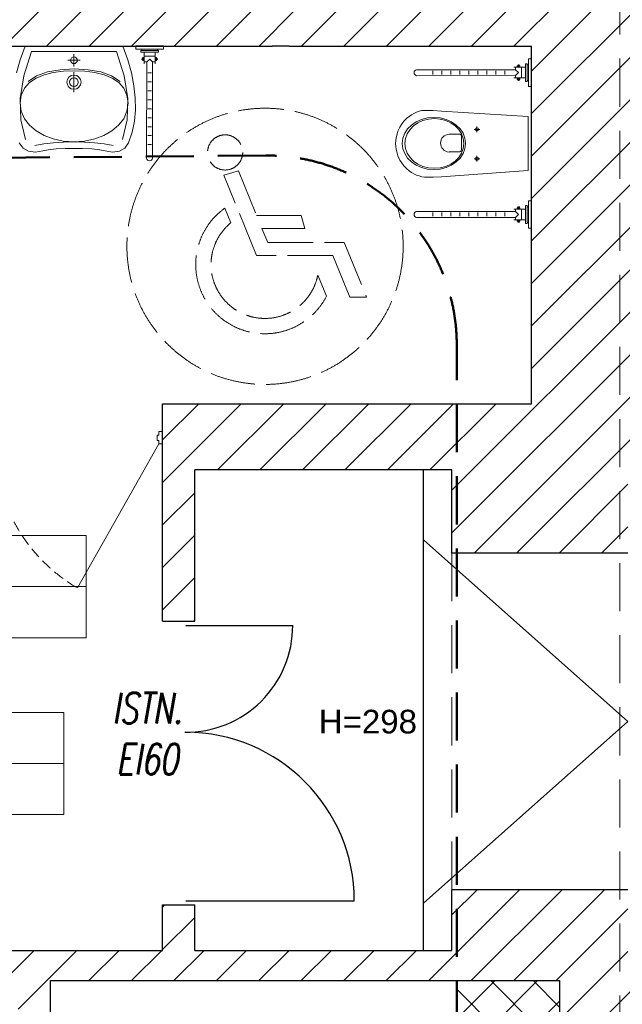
# Model space of a CAD drawing. Header units: millimetres. Extents: x 26866 to 1024070, y -428191 to 408885.
# Tile 70 of 248: x 187095 to 190280, y 360556 to 365761. Entities that reach past the tile are written whole.
import ezdxf

# ---------------------------------------------------------------- set-up
doc = ezdxf.new("R2010")
doc.units = ezdxf.units.MM
doc.header["$LTSCALE"] = 2
for name, pattern in [('ACAD_ISO02W100', [15, 12, -3]), ('DASHED', [19.05, 12.7, -6.35]), ('HIDDEN', [9.525, 6.35, -3.175]), ('HIDDENX2', [19.05, 12.7, -6.35])]:
    doc.linetypes.add(name, pattern=pattern)
for name, color, linetype, lineweight in [('0_OPIS', 7, 'Continuous', 13), ('3DPLAN_A_DRZWI', 173, 'Continuous', 5), ('3DPLAN_A_TABELKA POMIESZCZEŃ', 7, 'Continuous', 0), ('3DPLAN_A_WYSOKOŚCI OPIS', 101, 'Continuous', 5), ('3DPLAN_A_WYSOKOŚCI ZMIANA', 144, 'HIDDENX2', 5), ('A_KRESKOWANIE', 9, 'Continuous', 0), ('A_TXT', 7, 'Continuous', 0), ('Opisy', 7, 'Continuous', 13), ('PRZERYW', 2, 'ACAD_ISO02W100', 9), ('sanitariaty', 2, 'Continuous', 25)]:
    doc.layers.add(name, color=color, linetype=linetype, lineweight=lineweight)
for name, color, linetype in [('3DPLAN_A_KRESKOWANIE 1', 253, 'Continuous'), ('3DPLAN_A_OPIS', 8, 'Continuous'), ('3DPLAN_A_POMIESZCZENIE NUMER', 100, 'Continuous'), ('3DPLAN_K_NOŚNA', 7, 'Continuous'), ('A_POMIESZCZENIE OPIS', 100, 'Continuous'), ('A_SCHODY', 6, 'Continuous')]:
    doc.layers.add(name, color=color, linetype=linetype)
doc.styles.add('ARIAL', font='arial.ttf')
doc.styles.add('J-ROMANS', font='ROMANS.SHX', dxfattribs={"width": 0.7, "oblique": 10})

# ---------------------------------------------------------------- blocks, each defined once
blk = doc.blocks.new('D 100')
at = {"layer": '3DPLAN_A_DRZWI', "lineweight": 20}
blk.add_line((2.09, 3.66), (50, 88.25), dxfattribs=at)
at = {"layer": '3DPLAN_A_DRZWI'}
for points in [[(0, 3.66), (2.09, 3.66), (2.09, 1.57), (3.14, 1.57), (3.14, -1.57), (2.09, -1.57), (2.09, -3.66), (0, -3.66), (0, 3.66)], [(100, 3.66), (97.91, 3.66), (97.91, 1.57), (96.86, 1.57), (96.86, -1.57), (97.91, -1.57), (97.91, -3.66), (100, -3.66), (100, 3.66)]]:
    blk.add_lwpolyline(points, dxfattribs=at)
at = {"layer": '3DPLAN_A_DRZWI', "linetype": 'HIDDEN', "ltscale": 0.5}
blk.add_arc((-0.5, 2.56), 99.46, 0.63255, 59.48552, dxfattribs=at)
blk = doc.blocks.new('tabelka dla tp')
at = {"layer": '3DPLAN_A_TABELKA POMIESZCZEŃ'}
for p, q in [((49.7, 54), (49.7, 0)), ((0, 27), (243.13, 27))]:
    blk.add_line(p, q, dxfattribs=at)
blk.add_lwpolyline([(0, 54), (243.13, 54), (243.13, 0), (0, 0)], close=True, dxfattribs=at)
at = {"layer": '3DPLAN_A_POMIESZCZENIE NUMER', "color": 7, "style": 'ARIAL'}
blk.add_attdef('NUMER', (2.23, 35.39), '', height=12, dxfattribs=at)
at = {"layer": 'A_POMIESZCZENIE OPIS', "insert": (112.2, 19.75), "char_height": 12, "width": 36.4122, "attachment_point": 1, "style": 'ARIAL'}
blk.add_mtext('{\\C7;m²}', dxfattribs=at)
at = {"layer": 'A_POMIESZCZENIE OPIS', "color": 7, "style": 'ARIAL'}
for tag, p in [('NAZWA', (51.73, 35.39)), ('POWIERZCHNIA', (51.06, 7.24))]:
    blk.add_attdef(tag, p, '', height=12, dxfattribs=at)
blk = doc.blocks.new('parterr')
at = {"layer": '3DPLAN_A_KRESKOWANIE 1'}
h = blk.add_hatch(dxfattribs=at)
h.set_pattern_fill('ANSI31', color=256, scale=5, style=0)
h.set_pattern_definition([(45, (28281.13, -31178.053), (-11.22532, 11.22532), [])])
h.paths.add_polyline_path([(27531.99, -28228.89), (27531.99, -28218.89), (27420.99, -28218.89), (27420.99, -28006.89), (27456.99, -28006.89), (27456.99, -27805.89), (26774.49, -27805.89), (26774.49, -27888.89), (26825.99, -27888.89), (26825.99, -27851.89), (27410.99, -27851.89), (27410.99, -28133.89), (27387.99, -28133.89), (27387.99, -28139.89), (27410.99, -28139.89), (27410.99, -28286.89), (27426.99, -28286.89), (27426.99, -28228.89)])
h.paths.add_polyline_path([(27626.99, -27863.89), (27769.99, -27863.89), (27769.99, -27805.89), (27626.99, -27805.89)])
h.paths.add_polyline_path([(27631.99, -28218.89), (27631.99, -28228.89), (27648.99, -28228.89), (27648.99, -28462.89), (27694.99, -28462.89), (27694.99, -28426.89), (27667.99, -28426.89), (27667.99, -28237.89), (27979.99, -28237.89), (27979.99, -28426.89), (27784.99, -28426.89), (27784.99, -28541.89), (27801.99, -28541.89), (27801.99, -28461.89), (27937.99, -28461.89), (27937.99, -28505.89), (28030.99, -28505.89), (28030.99, -28463.89), (28076.99, -28463.89), (28076.99, -28434.89), (28070.99, -28434.89), (28070.99, -28421.89), (28057.99, -28421.89), (28057.99, -27857.89), (28067.99, -27857.89), (28067.99, -27794.89), (28073.99, -27794.89), (28073.99, -27747.89), (28027.49, -27747.89), (28027.49, -27805.89), (27939.99, -27805.89), (27939.99, -27933.89), (27975.99, -27933.89), (27975.99, -28218.89)])
h.paths.add_polyline_path([(26774.49, -28063.89), (26774.49, -28175.39), (26826.99, -28175.39), (26826.99, -28139.89), (27297.99, -28139.89), (27297.99, -28133.89), (26825.99, -28133.89), (26825.99, -28063.89)])
h.paths.add_polyline_path([(27410.99, -28376.89), (27410.99, -28408.89), (27393.99, -28408.89), (27393.99, -28418.89), (26826.99, -28418.89), (26826.99, -28350.39), (26774.49, -28350.39), (26774.49, -28429.89), (26562.49, -28429.89), (26562.49, -28493.89), (26595.99, -28493.89), (26595.99, -28452.89), (26776.99, -28452.89), (26776.99, -28490.89), (26826.99, -28490.89), (26826.99, -28455.89), (27384.07, -28455.81), (27401.99, -28455.81), (27401.99, -28523.89), (27426.99, -28523.89), (27426.99, -28487.14), (27424.99, -28487.22), (27425.07, -28485.14), (27426.99, -28485.06), (27426.99, -28479.56), (27425.4, -28479.56), (27425.96, -28479.93), (27424.99, -28479.56), (27424.99, -28411.76), (27426.99, -28411.76), (27426.99, -28411.3), (27424.99, -28411.38), (27425.07, -28409.3), (27426.99, -28409.22), (27426.99, -28376.89)])
h.paths.add_polyline_path([(27341.99, -28709.89), (26826.99, -28709.89), (26826.99, -28670.89), (26776.99, -28670.89), (26776.99, -28709.89), (26595.99, -28709.89), (26595.99, -28673.89), (26562.49, -28673.89), (26562.49, -28763.89), (26781.49, -28763.89), (26781.49, -28800.89), (26837.99, -28800.89), (26837.99, -28746.89), (27391.99, -28746.89), (27391.99, -28790.89), (27411.49, -28790.89), (27399.25, -28679.89), (27341.99, -28679.89)])
h.paths.add_polyline_path([(26781.49, -29070.89), (26781.49, -29384.89), (27480.84, -29384.89), (27480.84, -29301.89), (27411.84, -29301.89), (27411.84, -28913.89), (27510.99, -28913.89), (27510.99, -28896.89), (27411.99, -28896.89), (27411.99, -28889.89), (27391.99, -28889.89), (27391.99, -29317.89), (26837.99, -29317.89), (26837.99, -29070.89)])
h.paths.add_polyline_path([(27653.84, -29384.89), (27783.84, -29384.89), (27783.84, -29301.89), (27725.84, -29301.89), (27725.84, -28870.89), (27709.99, -28870.89), (27709.99, -28896.89), (27609.99, -28896.89), (27609.99, -28913.89), (27709.84, -28913.89), (27709.84, -29301.89), (27653.84, -29301.89)])
h.paths.add_polyline_path([(28104.99, -29384.89), (28104.99, -29319.89), (28049.99, -29319.89), (28049.99, -29041.89), (28096.99, -29041.89), (28096.99, -28933.89), (28049.99, -28933.89), (28049.99, -28849.89), (28076.99, -28849.89), (28076.99, -28716.89), (28030.99, -28716.89), (28030.99, -28683.89), (27937.99, -28683.89), (27937.99, -28715.89), (27801.99, -28715.89), (27801.99, -28691.89), (27784.99, -28691.89), (27784.99, -28715.89), (27685.99, -28715.89), (27685.99, -28746.89), (27709.99, -28746.89), (27709.99, -28772.89), (27725.84, -28772.89), (27725.84, -28731.89), (27994.84, -28731.89), (27994.84, -28790.89), (27952.84, -28790.89), (27952.84, -28922.89), (27994.84, -28922.89), (27994.84, -29301.89), (27956.84, -29301.89), (27956.84, -29384.89)])
h.paths.add_polyline_path([(28444.97, -27794.89), (28444.97, -27747.89), (28199.99, -27747.89), (28199.99, -27794.89)])
h.paths.add_polyline_path([(28921.99, -28467.89), (29077.99, -28467.89), (29077.99, -28435.89), (28960.99, -28435.89), (28960.99, -27867.89), (29010.99, -27867.89), (29010.99, -27805.89), (28878.99, -27805.89), (28878.99, -27866.89), (28932.99, -27866.89), (28932.99, -28435.89), (28921.99, -28435.89)])
h.paths.add_polyline_path([(29185.99, -27867.89), (29308.99, -27867.89), (29308.99, -27805.89), (29185.99, -27805.89)])
h.paths.add_polyline_path([(29483.99, -27867.89), (29607.99, -27867.89), (29607.99, -27805.89), (29483.99, -27805.89)])
h.paths.add_polyline_path([(29782.99, -27867.89), (29903.99, -27867.89), (29903.99, -27805.89), (29782.99, -27805.89)])
h.paths.add_polyline_path([(30078.99, -27867.89), (30205.99, -27867.89), (30205.99, -27805.89), (30078.99, -27805.89)])
h.paths.add_polyline_path([(29866.99, -28490.89), (29866.99, -28439.89), (30420.99, -28439.89), (30420.99, -28504.89), (30467.99, -28504.89), (30467.99, -28441.89), (30494.99, -28441.89), (30494.99, -28420.89), (30467.99, -28420.89), (30467.99, -27862.89), (30500.99, -27862.89), (30500.99, -27805.89), (30380.99, -27805.89), (30380.99, -27867.89), (30454.99, -27867.89), (30454.99, -28420.89), (29450.99, -28420.89), (29450.99, -28435.89), (29331.99, -28435.89), (29331.99, -28420.89), (29227.99, -28420.89), (29227.99, -28435.89), (29207.99, -28435.89), (29207.99, -28467.89), (29230.99, -28467.89), (29230.99, -28496.89), (29276.99, -28496.89), (29276.99, -28467.89), (29827.99, -28467.89), (29827.99, -28490.89)])
h.paths.add_polyline_path([(30792.99, -27805.89), (30675.99, -27805.89), (30675.99, -27862.89), (30792.99, -27862.89)])
h.paths.add_polyline_path([(31618.99, -27862.89), (31618.99, -27970.89), (31677.49, -27970.89), (31677.49, -27805.89), (30967.99, -27805.89), (30967.99, -27862.89)])
h.paths.add_polyline_path([(30691.99, -28522.89), (30691.99, -28438.89), (31026.99, -28438.89), (31026.99, -28712.89), (30892.99, -28712.89), (30892.99, -28746.89), (31014.99, -28746.89), (31014.99, -28802.89), (31047.99, -28802.89), (31047.99, -28747.89), (31069.99, -28747.89), (31069.99, -28744.89), (31443.99, -28744.89), (31443.99, -28715.89), (31348.99, -28715.89), (31348.99, -28647.89), (31324.99, -28647.89), (31324.99, -28715.89), (31097.99, -28715.89), (31097.99, -28691.89), (31056.99, -28691.89), (31056.99, -28450.89), (31068.99, -28450.89), (31068.99, -28440.89), (31324.99, -28440.89), (31324.99, -28557.89), (31348.99, -28557.89), (31348.99, -28439.89), (31623.99, -28439.89), (31623.99, -28481.89), (31677.49, -28481.89), (31677.49, -28090.89), (31618.99, -28090.89), (31618.99, -28420.89), (30614.99, -28420.89), (30614.99, -28441.89), (30671.99, -28441.89), (30671.99, -28522.89)])
h.paths.add_polyline_path([(31677.49, -28782.89), (31677.49, -28681.89), (31623.99, -28681.89), (31623.99, -28715.89), (31533.99, -28715.89), (31533.99, -28744.89), (31623.99, -28744.89), (31623.99, -28782.89)])
h.paths.add_polyline_path([(31290.99, -29384.89), (31677.49, -29384.89), (31677.49, -29121.89), (31623.99, -29121.89), (31623.99, -29308.89), (31290.99, -29308.89)])
h.paths.add_polyline_path([(31115.99, -29308.89), (31047.99, -29308.89), (31047.99, -29148.89), (31014.99, -29148.89), (31014.99, -29308.89), (30977.99, -29308.89), (30977.99, -29384.89), (31115.99, -29384.89)])
h.paths.add_polyline_path([(30671.99, -28642.89), (30671.99, -28710.89), (30658.99, -28710.89), (30658.99, -28746.89), (30736.99, -28746.89), (30736.99, -29058.89), (30726.99, -29058.89), (30726.99, -29069.89), (30736.99, -29069.89), (30736.99, -29306.89), (30689.99, -29306.89), (30689.99, -29384.89), (30802.99, -29384.89), (30802.99, -29308.89), (30767.99, -29308.89), (30767.99, -28746.89), (30772.99, -28746.89), (30772.99, -28712.89), (30691.99, -28712.89), (30691.99, -28642.89)])
h.paths.add_polyline_path([(29827.99, -28640.89), (29827.99, -28721.89), (29417.99, -28721.89), (29417.99, -28756.89), (29765.99, -28756.89), (29765.99, -28833.89), (29935.99, -28833.89), (29935.99, -28756.89), (30425.99, -28756.89), (30425.99, -29306.89), (30383.99, -29306.89), (30383.99, -29384.89), (30514.99, -29384.89), (30514.99, -29306.89), (30441.99, -29306.89), (30441.99, -29069.89), (30636.99, -29069.89), (30636.99, -29058.89), (30441.99, -29058.89), (30441.99, -28772.89), (30466.99, -28772.89), (30466.99, -28746.89), (30568.99, -28746.89), (30568.99, -28710.89), (30467.99, -28710.89), (30467.99, -28677.89), (30420.99, -28677.89), (30420.99, -28720.89), (29866.99, -28720.89), (29866.99, -28640.89)])
h.paths.add_polyline_path([(30087.99, -29306.89), (30087.99, -29384.89), (30208.99, -29384.89), (30208.99, -29306.89)])
h.paths.add_polyline_path([(29912.99, -29306.89), (29891.99, -29306.89), (29891.99, -28974.89), (29421.99, -28974.89), (29421.99, -28984.89), (29884.99, -28984.89), (29884.99, -29310.89), (29777.99, -29310.89), (29777.99, -29384.89), (29912.99, -29384.89)])
h.paths.add_polyline_path([(29487.99, -29310.89), (29487.99, -29384.89), (29602.99, -29384.89), (29602.99, -29310.89)])
h.paths.add_polyline_path([(29341.99, -28974.89), (29262.99, -28974.89), (29262.99, -28756.89), (29297.99, -28756.89), (29297.99, -28721.89), (29276.99, -28721.89), (29276.99, -28667.89), (29228.99, -28667.89), (29228.99, -28721.89), (28922.99, -28721.89), (28922.99, -28754.89), (28935.99, -28754.89), (28935.99, -28884.89), (28953.99, -28884.89), (28953.99, -28754.89), (29226.99, -28754.89), (29226.99, -29323.89), (29186.99, -29323.89), (29186.99, -29384.89), (29312.99, -29384.89), (29312.99, -29310.89), (29262.99, -29310.89), (29262.99, -28984.89), (29341.99, -28984.89)])
h.paths.add_polyline_path([(29011.99, -29323.89), (28953.99, -29323.89), (28953.99, -28979.89), (28935.99, -28979.89), (28935.99, -29320.89), (28895.99, -29320.89), (28895.99, -29384.89), (29011.99, -29384.89)])
h.paths.add_polyline_path([(28832.99, -28721.89), (28810.99, -28721.89), (28810.99, -28684.89), (28793.99, -28684.89), (28793.99, -28721.89), (28683.99, -28721.89), (28683.99, -28682.89), (28629.99, -28682.89), (28629.99, -28715.89), (28626.99, -28715.89), (28626.99, -29316.89), (28584.99, -29316.89), (28584.99, -29384.89), (28720.99, -29384.89), (28720.99, -29320.89), (28668.99, -29320.89), (28668.99, -29039.89), (28722.99, -29039.89), (28722.99, -28875.89), (28664.99, -28875.89), (28664.99, -28769.89), (28673.99, -28769.89), (28673.99, -28754.89), (28832.99, -28754.89)])
h.paths.add_polyline_path([(28933.48, -28618.58), (28933.48, -28620.89), (28989.51, -28620.89), (28989.51, -28618.58)])
h.paths.add_polyline_path([(28048.62, -28542.17), (28104.65, -28542.17), (28104.65, -28567.43), (28048.62, -28567.43)])
h.paths.add_polyline_path([(28312.29, -28322.99), (28368.17, -28322.99), (28368.17, -28348.05), (28312.29, -28348.05)])
h.paths.add_polyline_path([(28488.09, -28322.99), (28543.96, -28322.99), (28543.96, -28348.05), (28488.09, -28348.05)])
edge = h.paths.add_edge_path()
edge.add_arc((28306.99, -28816.89), 85, 62.6545, 71.7854, ccw=False)
edge.add_line((28346.03, -28741.39), (28346.03, -28736.15))
edge.add_line((28346.03, -28736.15), (28333.55, -28736.15))
h.paths.add_polyline_path([(28109.35, -29204.1), (28204.56, -29204.1), (28204.56, -29250.57), (28109.35, -29250.57)])
h.paths.add_polyline_path([(28138.56, -28107.38), (28196.54, -28107.38), (28196.54, -28140.41), (28138.56, -28140.41)])
h.paths.add_polyline_path([(28531.91, -27858.83), (28585.67, -27858.83), (28585.67, -27891.86), (28531.91, -27891.86)])
h.paths.add_polyline_path([(28514.88, -27899.85, 1), (28514.88, -27870.73, 1)])
h.paths.add_polyline_path([(28121.53, -28148.39, 1), (28121.53, -28119.27, 1)])
edge = h.paths.add_edge_path()
edge.add_line((28141.81, -28688.78), (28156.37, -28688.78))
edge.add_line((28156.37, -28688.78), (28156.37, -28674.22))
edge.add_arc((28156.37, -28688.78), 14.56, 90, 180)
edge = h.paths.add_edge_path()
edge.add_line((28156.37, -28688.78), (28156.37, -28703.34))
edge.add_arc((28156.37, -28688.78), 14.56, 270, 360)
edge.add_line((28170.93, -28688.78), (28156.37, -28688.78))
h.paths.add_polyline_path([(28156.37, -28703.34, 1), (28156.37, -28674.22, 1)])
h.paths.add_polyline_path([(28624.31, -27926.26), (28623.54, -27925.49), (28623.66, -27865.14), (28624.44, -27864.37), (28624.44, -27926.21)], is_closed=False)
h.paths.add_polyline_path([(28252.2, -28179.89), (28327.2, -28179.89), (28327.2, -28198.64, -0.427145), (28270.95, -28254.89), (28252.2, -28254.89)])
h.paths.add_polyline_path([(28424.2, -28361.39, -0.414214), (28419.2, -28366.39), (28413.2, -28366.39, -0.414214), (28389.2, -28342.39), (28389.2, -28330.39, -0.414214), (28413.2, -28306.39), (28419.2, -28306.39, -0.414214), (28424.2, -28311.39)])
h.paths.add_polyline_path([(28638.99, -27932.35), (28638.99, -27864.55), (28640.57, -27864.55), (28640.01, -27864.17, -0.310329), (28639.69, -27863.71), (28639.69, -27861.28, -0.216272), (28639.86, -27860.9), (28640.6, -27860.18, 0.840818), (28640.49, -27859.35, -0.414214), (28640.99, -27859.85), (28640.99, -27932.35)])
h.paths.add_polyline_path([(28638.79, -27863.15), (28638.26, -27863.79), (28637.79, -27863.79), (28637.79, -27893.79, -0.760764), (28636.89, -27897.04), (28634.34, -27897.04), (28634.34, -27925.49), (28634.06, -27925.58), (28633.76, -27925.89), (28633.56, -27926.31), (28634.04, -27926.31, -0.130781), (28633.44, -27927.41, -2.336993), (28633.44, -27924.37), (28633.44, -27899.24), (28632.99, -27899.24), (28632.99, -27897.64), (28632.59, -27897.54), (28632.59, -27893.04), (28632.99, -27892.94), (28632.99, -27891.34), (28633.44, -27891.34), (28633.56, -27871.11), (28633.44, -27867.41, -2.336993), (28633.56, -27864.31), (28634.34, -27865.09), (28634.34, -27893.54), (28635.99, -27893.54), (28635.99, -27863.79), (28635.51, -27863.79), (28634.99, -27863.15), (28634.99, -27856.99), (28638.79, -27856.99)])
h.paths.add_polyline_path([(28630.61, -27891.54), (28631.16, -27891.69), (28631.16, -27897.69, -0.414214), (28631.01, -27897.84), (28627.61, -27897.84, -0.414214), (28627.46, -27897.59), (28627.61, -27891.54), (28628.01, -27891.54), (28628.01, -27884.37, -1), (28630.61, -27884.37)])
h.paths.add_polyline_path([(28624.44, -27885.99), (28628.01, -27886.14), (28624.44, -27886.14)], is_closed=False)
h.paths.add_polyline_path([(28631.96, -27893.59), (28632.31, -27893.76), (28632.54, -27893.76), (28632.54, -27896.82), (28632.31, -27896.99), (28631.96, -27896.99), (28631.91, -27897.44), (28631.96, -27893.19)])
h.paths.add_polyline_path([(28624.44, -27904.44), (28633.44, -27904.59), (28624.44, -27904.59)], is_closed=False)
h.paths.add_polyline_path([(28625.19, -27886.14), (28625.19, -27891.34), (28625.64, -27891.34), (28625.64, -27892.94), (28626.04, -27893.04), (28626.04, -27893.59), (28626.66, -27893.59), (28626.71, -27893.14), (28626.66, -27897.39), (28626.66, -27896.99), (28626.04, -27896.99), (28626.04, -27897.54), (28625.64, -27897.64), (28625.64, -27899.24), (28625.19, -27899.24), (28625.04, -27904.44), (28625.04, -27886.14)], is_closed=False)
h.paths.add_polyline_path([(28640.91, -27856.97), (28622.99, -27856.89), (28640.99, -27856.89)], is_closed=False)
h.paths.add_polyline_path([(28619.99, -28325.89), (28619.99, -28323.45), (28618.52, -28323.45), (28584.99, -28382.67, -0.262592), (28550.72, -28323.45), (28549.99, -28323.45), (28549.99, -28325.89), (28512.99, -28325.89), (28512.99, -28240.89), (28492.4, -28240.89), (28491.79, -28249.17, -0.11869), (28489.72, -28256.75), (28483.38, -28267.01, -0.177707), (28479.15, -28270.09), (28472.86, -28270.09, -0.177707), (28468.58, -28266.95), (28462.28, -28256.75, -0.11869), (28460.21, -28249.17), (28459.6, -28240.89), (28487.99, -28240.89), (28487.99, -28181.89), (28633.99, -28181.89), (28633.99, -28325.89)])
h.paths.add_polyline_path([(28442.49, -28424.89), (28442.49, -28418.89, -0.414214), (28466.49, -28394.89), (28478.49, -28394.89, -0.414214), (28502.49, -28418.89), (28502.49, -28424.89, -0.414214), (28497.49, -28429.89), (28447.49, -28429.89, -0.414214)])
h.paths.add_polyline_path([(28265.75, -28187.22, 1), (28256.37, -28187.22, 1)], flags=16)
h.paths.add_polyline_path([(28416.2, -28357.26, -0.453948), (28410.53, -28362.21, -0.375565), (28393.2, -28342.39), (28393.2, -28330.39, -0.375565), (28410.53, -28310.57, -0.453948), (28416.2, -28315.52)], flags=16)
h.paths.add_polyline_path([(28638.38, -27861.79, 1), (28635.4, -27861.79, 1)], flags=16)
h.paths.add_polyline_path([(28637.96, -27861.79, 1), (28635.81, -27861.79, 1)], flags=0)
h.paths.add_polyline_path([(28633.92, -27866.7, -0.08131), (28633.44, -27867.41), (28633.44, -27865.89), (28634.21, -27865.89), (28634.31, -27866.31)], flags=16)
h.paths.add_polyline_path([(28633.44, -27865.89), (28633.44, -27867.01), (28634.21, -27866.24), (28634.09, -27865.89)], flags=0)
h.paths.add_polyline_path([(28633.44, -27867.01), (28633.56, -27867.28, 0.08131), (28633.92, -27866.7), (28633.56, -27867.06)], is_closed=False, flags=16)
h.paths.add_polyline_path([(28633.56, -27897.52), (28633.64, -27893.19), (28633.64, -27897.39)], is_closed=False, flags=16)
h.paths.add_polyline_path([(28633.64, -27897.39), (28633.56, -27893.06), (28633.56, -27897.52)], is_closed=False, flags=16)
h.paths.add_polyline_path([(28628.01, -27884.37), (28630.61, -27884.37, -1)], flags=16)
h.paths.add_polyline_path([(28557.29, -28240.02), (28560.01, -28203.37), (28592.81, -28203.37), (28595.52, -28240.02, -0.414214), (28578.66, -28256.89), (28574.16, -28256.89, -0.414214)], flags=16)
h.paths.add_polyline_path([(28570.23, -28211.92), (28582.58, -28211.92, -0.392745), (28588.19, -28217.12), (28589.9, -28240.21, -0.409357), (28578.66, -28251.27), (28574.16, -28251.27, -0.409357), (28562.92, -28240.21), (28564.62, -28217.12, -0.392745)], flags=0)
h.paths.add_polyline_path([(28465.69, -28254.65, -0.504303), (28469.83, -28249.44), (28482.18, -28249.44, -0.504303), (28486.32, -28254.65), (28480.02, -28264.85, -0.195658), (28478.25, -28266.09), (28473.75, -28266.09, -0.195658), (28471.98, -28264.85)], flags=16)
h.paths.add_polyline_path([(28451.62, -28421.89, -0.453948), (28446.66, -28416.22, -0.375565), (28466.49, -28398.89), (28478.49, -28398.89, -0.375565), (28498.31, -28416.22, -0.453948), (28493.35, -28421.89)], flags=16)
at = {"layer": 'A_KRESKOWANIE', "transparency": 33554687}
h = blk.add_hatch(dxfattribs=at)
h.set_pattern_fill('ANSI37', color=0, scale=5)
h.paths.add_polyline_path([(26825.99, -28063.89), (26825.99, -28133.89), (27297.99, -28133.89), (27297.99, -28133.59), (27299.87, -28133.59), (27299.87, -28135.48), (27300.81, -28135.48), (27300.81, -28138.3), (27299.87, -28138.3), (27299.87, -28140.19), (27298.93, -28140.19, 0.262592), (27342.99, -28216.32), (27344.22, -28214.14, -0.038194), (27343.06, -28198.93), (27343.06, -27851.89), (26825.99, -27851.89), (26825.99, -27888.89)])
h.paths.add_polyline_path([(27102.97, -28064.05), (27158.91, -28064.05), (27158.91, -28044.9), (27102.97, -28044.9)], flags=24)
h.paths.add_polyline_path([(27342.99, -28216.32, -0.262592), (27298.93, -28140.19), (27299.87, -28140.19), (27297.99, -28140.19), (27297.99, -28139.89), (26826.99, -28139.89), (26826.99, -28175.39), (26826.99, -28350.39), (26826.99, -28418.89), (27393.99, -28418.89), (27393.99, -28408.89), (27393.99, -28362.71), (27339.56, -28331.89, -0.198011), (27393.99, -28290.75), (27393.99, -28286.06, -0.230244), (27344.22, -28214.14)])
h.paths.add_polyline_path([(27102.36, -28351.79), (27325.94, -28351.79), (27325.94, -28402.59), (27102.36, -28402.59)], flags=16)
h.paths.add_polyline_path([(27102.97, -28330.53), (27159.05, -28330.53), (27159.05, -28311.38), (27102.97, -28311.38)], flags=24)
h.paths.add_polyline_path([(27123.08, -28409.59), (27305.22, -28409.59), (27305.22, -28344.79), (27123.08, -28344.79)], flags=24)
h.paths.add_polyline_path([(27433.84, -29301.89), (27433.84, -28913.89), (27411.84, -28913.89), (27411.84, -29301.89)])
h.paths.add_polyline_path([(27980.46, -29061.28), (27980.46, -29115.28), (27940.49, -29115.28), (27940.49, -29301.89), (27956.84, -29301.89), (27994.84, -29301.89), (27994.84, -28922.89), (27952.84, -28922.89), (27952.84, -28790.89), (27994.84, -28790.89), (27994.84, -28731.89), (27940.49, -28731.89), (27940.49, -29061.28)])
h.paths.add_polyline_path([(27075.43, -29179.35), (27131.46, -29179.35), (27131.46, -29160.21), (27075.43, -29160.21)], flags=9)
h.paths.add_polyline_path([(27522.9, -29133.65), (27578.93, -29133.65), (27578.93, -29114.51), (27522.9, -29114.51)], flags=9)
h.paths.add_polyline_path([(27332.05, -28065.19), (27388.13, -28065.19), (27388.13, -28046.05), (27332.05, -28046.05)], flags=9)
h.paths.add_polyline_path([(27804.49, -29133.65), (27860.52, -29133.65), (27860.52, -29114.51), (27804.49, -29114.51)], flags=9)
at = {"layer": '3DPLAN_A_WYSOKOŚCI ZMIANA'}
for p, q in [((28026.62, -29717.68), (28026.62, -27392.5)), ((27937.99, -28505.89), (27937.99, -28683.89))]:
    blk.add_line(p, q, dxfattribs=at)
at = {"layer": '3DPLAN_K_NOŚNA'}
for p, q in [((27667.99, -28237.89), (27842.99, -28237.89)), ((27851.99, -28237.89), (27842.99, -28237.89)), ((27851.99, -28237.89), (27979.99, -28237.89)), ((27979.99, -28426.89), (27979.99, -28237.89)), ((27784.99, -28426.89), (27842.99, -28426.89)), ((27784.99, -28462.89), (27784.99, -28426.89)), ((27842.99, -28426.89), (27851.99, -28426.89)), ((27851.99, -28426.89), (27979.99, -28426.89)), ((27784.99, -28541.89), (27784.99, -28462.89)), ((27937.99, -28461.89), (27801.99, -28461.89)), ((27801.99, -28541.89), (27801.99, -28461.89)), ((27937.99, -28505.89), (27937.99, -28461.89)), ((28030.99, -28505.89), (27937.99, -28505.89)), ((27784.99, -28541.89), (27801.99, -28541.89)), ((28030.99, -28683.89), (27937.99, -28683.89)), ((27937.99, -28715.89), (27937.99, -28683.89)), ((27784.99, -28715.89), (27784.99, -28691.89)), ((27784.99, -28691.89), (27801.99, -28691.89)), ((27801.99, -28715.89), (27801.99, -28691.89)), ((27685.99, -28715.89), (27784.99, -28715.89)), ((27801.99, -28715.89), (27937.99, -28715.89)), ((27725.84, -28772.89), (27725.84, -28731.89)), ((27725.84, -28731.89), (27994.84, -28731.89)), ((27994.84, -28731.89), (27994.84, -28790.89))]:
    blk.add_line(p, q, dxfattribs=at)
at = {"layer": 'A_SCHODY'}
for p, q in [((27922.99, -28715.89), (27922.99, -28461.89)), ((28030.99, -28594.89), (27922.99, -28498.88)), ((28030.99, -28594.89), (27922.99, -28690.9))]:
    blk.add_line(p, q, dxfattribs=at)
at = {"layer": 'A_TXT', "color": 1, "lineweight": 30}
for p, q in [((27797.29, -28544.06), (27853.84, -28544.06)), ((27797.24, -28689.74), (27886.37, -28689.74))]:
    blk.add_line(p, q, dxfattribs=at)
for centre, radius, start, end in [((27797.29, -28544.06), 56.55, 269.4567, 0), ((27797.24, -28689.74), 89.13, 0, 89.9836)]:
    blk.add_arc(centre, radius, start, end, dxfattribs=at)
at = {"layer": 'Opisy', "color": 1, "linetype": 'DASHED', "lineweight": 50}
blk.add_lwpolyline([(27839.67, -28295.69), (27443.87, -28298.92, -0.416611), (27343.06, -28198.93), (27343.06, -27525.63, -0.414214), (27443.06, -27425.63), (28214.49, -27425.63, -0.414214), (28314.49, -27525.63), (28314.49, -28505.31, 0.414214), (28414.49, -28605.31), (28582.02, -28605.31, -0.414214), (28682.02, -28705.31), (28682.02, -29328.87, -0.414214), (28582.02, -29428.87), (28040.49, -29428.87, -0.414214), (27940.49, -29328.87), (27940.49, -28395.68, 0.416611)], format="xyb", close=True, dxfattribs=at)
at = {"layer": 'PRZERYW', "color": 8, "lineweight": 0}
for p, q in [((27825.14, -28303.84), (27817.36, -28306.14)), ((27817.88, -28323.55), (27821.04, -28331.3)), ((27867.05, -28358.94), (27871.62, -28370.12))]:
    blk.add_line(p, q, dxfattribs=at)
blk.add_lwpolyline([(27825.14, -28303.84), (27834.74, -28327.37), (27858.27, -28327.37), (27860.2, -28334.24), (27837.54, -28334.24), (27840.6, -28341.74), (27880.98, -28341.74), (27892.8, -28370.52), (27884, -28370.52), (27875.07, -28348.61), (27834.68, -28348.61), (27817.36, -28306.14)], dxfattribs=at)
for centre, radius in [((27839.17, -28343.7), 73), ((27818.08, -28294.06), 9.29)]:
    blk.add_circle(centre, radius, dxfattribs=at)
for radius, start, end in [(36.58, 125.4868, 332.6803), (28.49, 129.3634, 348.6573)]:
    blk.add_arc((27839.12, -28353.33), radius, start, end, dxfattribs=at)
at = {"layer": 'sanitariaty', "color": 8, "lineweight": 0}
for p, q in [((27774.62, -28244.29), (27775.09, -28244.29)), ((27774.62, -28245.04), (27775.09, -28245.04)), ((27776.61, -28246.24), (27776.6, -28297.11)), ((27779.76, -28246.24), (27779.75, -28297.11)), ((27781.77, -28244.29), (27781.31, -28244.29)), ((27781.77, -28245.04), (27781.31, -28245.04)), ((27779.1, -28251.98), (27777.2, -28251.98)), ((27971.63, -28250.31), (27919.29, -28250.33)), ((27927.94, -28250.97), (27927.94, -28252.87)), ((27932.68, -28250.97), (27932.68, -28252.87)), ((27937.43, -28250.97), (27937.43, -28252.87)), ((27942.17, -28250.97), (27942.17, -28252.87)), ((27946.92, -28250.97), (27946.92, -28252.87)), ((27951.66, -28250.97), (27951.66, -28252.87)), ((27956.41, -28250.98), (27956.41, -28252.87)), ((27961.16, -28250.98), (27961.16, -28252.87)), ((27965.9, -28250.97), (27965.9, -28252.87)), ((27972.83, -28248.3), (27972.83, -28248.76)), ((27973.58, -28248.3), (27973.58, -28248.76)), ((27779.1, -28256.72), (27777.2, -28256.72)), ((27971.63, -28253.47), (27919.29, -28253.48)), ((27972.83, -28255.45), (27972.83, -28254.99)), ((27973.58, -28255.45), (27973.58, -28254.99)), ((27779.1, -28261.47), (27777.2, -28261.47)), ((27779.1, -28266.21), (27777.2, -28266.21)), ((27979.99, -28264.39), (27979.99, -28314.39)), ((27779.1, -28270.96), (27777.2, -28270.96)), ((27917.89, -28273.42), (27916.58, -28274.16)), ((27919.24, -28272.78), (27917.89, -28273.42)), ((27920.65, -28272.27), (27919.24, -28272.78)), ((27922.09, -28271.88), (27920.65, -28272.27)), ((27923.49, -28271.92), (27922.09, -28271.88)), ((27928.04, -28271.87), (27923.49, -28271.92)), ((27932.47, -28272.23), (27928.04, -28271.87)), ((27978.18, -28275.13), (27932.47, -28272.23)), ((27779.1, -28275.7), (27777.2, -28275.7)), ((27912.58, -28277.61), (27911.24, -28279.38)), ((27914.19, -28275.97), (27912.58, -28277.61)), ((27915.35, -28275.02), (27914.19, -28275.97)), ((27916.58, -28274.16), (27915.35, -28275.02)), ((27978.18, -28303.65), (27978.18, -28275.13)), ((27779.1, -28280.45), (27777.2, -28280.45)), ((27909.4, -28282.85), (27908.93, -28284.32)), ((27910.45, -28280.68), (27909.4, -28282.85)), ((27911.24, -28279.38), (27910.45, -28280.68)), ((27951.19, -28281.9), (27949.77, -28281.9)), ((27951.19, -28281.9), (27951.19, -28280.41)), ((27951.19, -28281.9), (27952.64, -28281.9)), ((27951.19, -28281.9), (27951.19, -28283.31)), ((27779.1, -28285.19), (27777.2, -28285.19)), ((27908.26, -28287.87), (27908.18, -28289.39)), ((27908.45, -28286.37), (27908.26, -28287.87)), ((27908.93, -28284.32), (27908.45, -28286.37)), ((27941.67, -28284.44), (27936.41, -28284.44)), ((27942.96, -28292.89), (27942.96, -28285.39)), ((27779.1, -28289.94), (27777.2, -28289.94)), ((27908.26, -28290.9), (27908.18, -28289.39)), ((27908.45, -28292.41), (27908.26, -28290.9)), ((27908.93, -28294.46), (27908.45, -28292.41)), ((27941.67, -28293.83), (27936.41, -28293.83)), ((27909.4, -28295.92), (27908.93, -28294.46)), ((27910.45, -28298.1), (27909.4, -28295.92)), ((27911.24, -28299.39), (27910.45, -28298.1)), ((27912.58, -28301.16), (27911.24, -28299.39)), ((27951.19, -28297.4), (27949.77, -28297.4)), ((27951.19, -28297.4), (27951.19, -28295.91)), ((27951.19, -28297.4), (27952.64, -28297.4)), ((27951.19, -28297.4), (27951.19, -28298.81)), ((27914.19, -28302.8), (27912.58, -28301.16)), ((27915.35, -28303.76), (27914.19, -28302.8)), ((27916.58, -28304.61), (27915.35, -28303.76)), ((27917.89, -28305.36), (27916.58, -28304.61)), ((27978.18, -28303.65), (27932.48, -28306.88)), ((27919.24, -28305.99), (27917.89, -28305.36)), ((27920.65, -28306.5), (27919.24, -28305.99)), ((27922.09, -28306.89), (27920.65, -28306.5)), ((27923.49, -28307.15), (27922.09, -28306.89)), ((27928.04, -28307.21), (27923.49, -28307.15)), ((27932.48, -28306.88), (27928.04, -28307.21)), ((27971.63, -28325.31), (27919.29, -28325.29)), ((27972.83, -28323.32), (27972.83, -28323.78)), ((27973.58, -28323.32), (27973.58, -28323.78)), ((27971.63, -28328.46), (27919.29, -28328.44)), ((27927.94, -28327.8), (27927.94, -28325.9)), ((27932.68, -28327.8), (27932.68, -28325.9)), ((27937.43, -28327.8), (27937.43, -28325.9)), ((27942.17, -28327.8), (27942.17, -28325.9)), ((27946.92, -28327.8), (27946.92, -28325.9)), ((27951.66, -28327.8), (27951.66, -28325.9)), ((27956.41, -28327.8), (27956.41, -28325.9)), ((27961.16, -28327.8), (27961.16, -28325.9)), ((27965.9, -28327.8), (27965.9, -28325.9)), ((27972.83, -28330.47), (27972.83, -28330.01)), ((27973.58, -28330.47), (27973.58, -28330.01))]:
    blk.add_line(p, q, dxfattribs=at)
for points in [[(27709.3, -28289.01), (27711.26, -28291.86), (27714.19, -28293.47), (27717.78, -28293.9), (27721.72, -28293.17), (27724.54, -28292.61), (27728.77, -28292.18), (27733.58, -28291.93), (27738.18, -28291.9), (27738.18, -28291.9), (27742.78, -28291.93), (27747.6, -28292.18), (27751.82, -28292.61), (27754.65, -28293.17), (27758.58, -28293.9), (27762.18, -28293.47), (27765.11, -28291.86), (27767.07, -28289.01), (27768.9, -28283.4), (27770.1, -28277.57), (27770.66, -28271.53), (27770.58, -28265.27), (27769.87, -28258.78), (27768.53, -28252.05), (27766.57, -28245.09), (27763.99, -28237.89), (27738.18, -28237.89), (27712.38, -28237.89), (27709.8, -28245.09), (27707.84, -28252.05)], [(27763.86, -28287.17), (27766.32, -28276.87), (27766.64, -28265.63), (27764.77, -28253.54), (27760.69, -28240.69), (27738.18, -28240.69), (27715.68, -28240.69), (27711.6, -28253.54), (27709.73, -28265.63), (27710.05, -28276.87), (27712.51, -28287.17)], [(27738.18, -28248.62), (27738.18, -28242.11)], [(27734.93, -28245.36), (27741.44, -28245.36)], [(27781.03, -28243.11), (27781.03, -28247.22), (27781.03, -28246.24), (27779.76, -28246.24), (27778.23, -28244.71), (27776.61, -28246.24), (27775.37, -28246.24), (27775.37, -28247.22), (27775.37, -28243.11), (27781.03, -28243.11)], [(27709.74, -28268.03), (27710.33, -28263.72), (27712.01, -28260.11), (27714.68, -28257.15), (27718.19, -28254.81), (27722.42, -28253.06), (27727.26, -28251.85), (27732.58, -28251.15), (27738.25, -28250.93), (27743.92, -28251.15), (27749.24, -28251.85), (27754.07, -28253.06), (27758.31, -28254.81), (27761.82, -28257.15), (27764.48, -28260.11), (27766.17, -28263.72), (27766.76, -28268.03)], [(27713.93, -28256.63), (27718.43, -28253.6), (27724.18, -28251.52), (27730.87, -28250.31), (27738.25, -28249.92), (27745.62, -28250.31), (27752.32, -28251.52), (27758.07, -28253.6), (27762.57, -28256.63)], [(27738.18, -28262.15), (27738.18, -28251.65)], [(27974.77, -28249.04), (27970.65, -28249.04), (27971.63, -28249.04), (27971.63, -28250.31), (27973.17, -28251.84), (27971.63, -28253.47), (27971.63, -28254.71), (27970.65, -28254.71), (27974.77, -28254.71), (27974.77, -28249.04)], [(27709.74, -28268.03), (27710.32, -28272.3), (27712, -28276.22), (27714.65, -28279.69), (27718.15, -28282.68), (27722.37, -28285.11), (27727.2, -28286.93), (27732.5, -28288.06), (27738.17, -28288.45), (27743.84, -28288.06), (27749.17, -28286.93), (27754.02, -28285.11), (27758.27, -28282.68), (27761.8, -28279.69), (27764.47, -28276.22), (27766.17, -28272.3), (27766.76, -28268.03)], [(27758.83, -28290.39), (27754.12, -28289.52), (27749.04, -28288.97), (27743.69, -28288.63), (27738.2, -28288.41), (27732.7, -28288.63), (27727.36, -28288.97), (27722.28, -28289.52), (27717.57, -28290.39)], [(27974.77, -28329.73), (27970.65, -28329.73), (27971.63, -28329.73), (27971.63, -28328.46), (27973.17, -28326.93), (27971.63, -28325.31), (27971.63, -28324.06), (27970.65, -28324.06), (27974.77, -28324.06), (27974.77, -28329.73)]]:
    blk.add_lwpolyline(points, dxfattribs=at)
for points in [[(27785.47, -28237.77), (27785.47, -28239.41), (27770.95, -28239.41), (27770.95, -28237.77)], [(27782.93, -28240.1), (27782.93, -28241.05), (27773.44, -28241.05), (27773.44, -28240.1)], [(27782.33, -28240.1), (27782.33, -28239.53), (27774.1, -28239.53), (27774.1, -28240.1)], [(27781.03, -28241.05), (27781.03, -28243.11), (27775.37, -28243.11), (27775.37, -28241.05)], [(27738.18, -28243.61), (27738.86, -28243.75), (27739.42, -28244.13), (27739.8, -28244.68), (27739.93, -28245.36), (27739.8, -28246.05), (27739.42, -28246.6), (27738.86, -28246.98), (27738.18, -28247.12), (27737.5, -28246.98), (27736.95, -28246.6), (27736.57, -28246.05), (27736.43, -28245.36), (27736.57, -28244.68), (27736.95, -28244.13), (27737.5, -28243.75), (27738.18, -28243.61)], [(27774.62, -28243.95), (27774.62, -28245.38), (27775.1, -28245.38), (27775.1, -28243.95)], [(27775.09, -28244.29), (27775.09, -28245.04), (27775.37, -28245.04), (27775.37, -28244.29)], [(27781.31, -28244.29), (27781.31, -28245.04), (27781.03, -28245.04), (27781.03, -28244.29)], [(27781.77, -28243.95), (27781.77, -28245.38), (27781.3, -28245.38), (27781.3, -28243.95)], [(27977.78, -28247.15), (27976.83, -28247.15), (27976.83, -28256.64), (27977.78, -28256.64)], [(27979.99, -28244.63), (27978.35, -28244.63), (27978.35, -28259.15), (27979.99, -28259.15)], [(27973.92, -28248.3), (27972.5, -28248.3), (27972.5, -28248.78), (27973.92, -28248.78)], [(27973.58, -28248.76), (27972.83, -28248.76), (27972.83, -28249.04), (27973.58, -28249.04)], [(27976.82, -28249.04), (27974.77, -28249.04), (27974.77, -28254.71), (27976.82, -28254.71)], [(27977.78, -28247.75), (27978.35, -28247.75), (27978.35, -28255.98), (27977.78, -28255.98)], [(27738.18, -28253.15), (27739.64, -28253.45), (27740.83, -28254.25), (27741.64, -28255.45), (27741.93, -28256.9), (27741.64, -28258.36), (27740.83, -28259.55), (27739.64, -28260.36), (27738.18, -28260.65), (27736.73, -28260.36), (27735.53, -28259.55), (27734.73, -28258.36), (27734.43, -28256.9), (27734.73, -28255.45), (27735.53, -28254.25), (27736.73, -28253.45), (27738.18, -28253.15)], [(27738.18, -28254.6), (27739.08, -28254.78), (27739.81, -28255.28), (27740.3, -28256.01), (27740.48, -28256.9), (27740.3, -28257.8), (27739.81, -28258.53), (27739.08, -28259.02), (27738.18, -28259.2), (27737.29, -28259.02), (27736.56, -28258.53), (27736.06, -28257.8), (27735.88, -28256.9), (27736.06, -28256.01), (27736.56, -28255.28), (27737.29, -28254.78), (27738.18, -28254.6)], [(27973.92, -28255.45), (27972.5, -28255.45), (27972.5, -28254.98), (27973.92, -28254.98)], [(27973.58, -28254.99), (27972.83, -28254.99), (27972.83, -28254.71), (27973.58, -28254.71)], [(27979.99, -28334.14), (27978.35, -28334.14), (27978.35, -28319.62), (27979.99, -28319.62)], [(27973.92, -28323.32), (27972.5, -28323.32), (27972.5, -28323.79), (27973.92, -28323.79)], [(27973.58, -28323.78), (27972.83, -28323.78), (27972.83, -28324.06), (27973.58, -28324.06)], [(27976.82, -28329.73), (27974.77, -28329.73), (27974.77, -28324.06), (27976.82, -28324.06)], [(27977.78, -28331.63), (27976.83, -28331.63), (27976.83, -28322.14), (27977.78, -28322.14)], [(27977.78, -28331.02), (27978.35, -28331.02), (27978.35, -28322.79), (27977.78, -28322.79)], [(27973.92, -28330.47), (27972.5, -28330.47), (27972.5, -28330), (27973.92, -28330)], [(27973.58, -28330.01), (27972.83, -28330.01), (27972.83, -28329.73), (27973.58, -28329.73)]]:
    blk.add_lwpolyline(points, close=True, dxfattribs=at)
for centre, radius, start, end in [((27774.61, -28244.67), 0.522, 90.7068, 271.5898), ((27781.79, -28244.67), 0.522, 268.4102, 89.2932), ((27919.54, -28251.9), 1.6, 99.0986, 260.9014), ((27973.2, -28248.29), 0.522, 0.7068, 181.5898), ((27973.2, -28255.47), 0.522, 178.4102, 359.2932), ((27936.64, -28289.14), 4.7, 92.8022, 267.1978), ((27941.79, -28285.64), 1.2, 12.2339, 95.8899), ((27941.79, -28292.63), 1.2, 264.1101, 347.7661), ((27778.17, -28296.86), 1.6, 189.0986, 350.9014), ((27919.54, -28326.87), 1.6, 99.0986, 260.9014), ((27973.2, -28323.31), 0.522, 0.7068, 181.5898), ((27973.2, -28330.49), 0.522, 178.4102, 359.2932)]:
    blk.add_arc(centre, radius, start, end, dxfattribs=at)
at = {"layer": 'sanitariaty', "color": 8, "lineweight": 0, "extrusion": (0, 0, -1)}
for centre, major_axis, ratio in [((27928.43, -28289.33), (-16.75, 0), 0.823529), ((27928.68, -28289.33), (-15.54, 0), 0.845174)]:
    blk.add_ellipse(centre, major_axis=major_axis, ratio=ratio, dxfattribs=at)
for centre in [(27951.19, -28281.9), (27951.19, -28297.4)]:
    blk.add_ellipse(centre, major_axis=(0.599, 0.599), ratio=1, start_param=5.497787, end_param=11.780972, dxfattribs=at)
at = {"layer": '3DPLAN_A_DRZWI', "xscale": 0.9, "yscale": 0.9, "zscale": 0.9, "rotation": 179.9999999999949}
blk.add_blockref('D 100', (27784.99, -28444.89), dxfattribs=at)
at = {"layer": '3DPLAN_A_TABELKA POMIESZCZEŃ', "ltscale": 0.5}
ref = blk.add_blockref('tabelka dla tp', (27501.46, -28550.59), dxfattribs=at)
ref.add_attrib('NUMER', '3', (27508.98, -28515.2), dxfattribs={"layer": '3DPLAN_A_POMIESZCZENIE NUMER', "height": 12, "style": 'ARIAL'})
ref.add_attrib('NAZWA', 'WC', (27566.41, -28515.2), dxfattribs={"layer": 'A_POMIESZCZENIE OPIS', "height": 12, "style": 'ARIAL'})
ref.add_attrib('POWIERZCHNIA', '5,9', (27566.41, -28542.95), dxfattribs={"layer": 'A_POMIESZCZENIE OPIS', "height": 12, "style": 'ARIAL'})
ref = blk.add_blockref('tabelka dla tp', (27489.77, -28644.05), dxfattribs=at)
ref.add_attrib('NUMER', '26', (27497.3, -28608.66), dxfattribs={"layer": '3DPLAN_A_POMIESZCZENIE NUMER', "height": 12, "style": 'ARIAL'})
ref.add_attrib('NAZWA', 'Korytarz', (27554.73, -28608.66), dxfattribs={"layer": 'A_POMIESZCZENIE OPIS', "height": 12, "style": 'ARIAL'})
ref.add_attrib('POWIERZCHNIA', '18,7/18,9', (27554.73, -28636.41), dxfattribs={"layer": 'A_POMIESZCZENIE OPIS', "height": 12, "style": 'ARIAL'})
at = {"layer": '3DPLAN_A_OPIS', "color": 1, "lineweight": 30, "style": 'ARIAL'}
for tag, p in [('WYŁĄCZONE', (29754.42, -28077.21)), ('WYŁĄCZONE', (30711.21, -28077.21)), ('Z_OPRACOWANIA', (29744.08, -28099.65)), ('Z_OPRACOWANIA', (30700.87, -28099.65)), ('WYJŚCIE_EWAKUACYJNE', (26767.33, -28550.29)), ('WYŁĄCZONE', (30110.45, -28645.4)), ('Z_OPRACOWANIA', (30100.11, -28667.83)), ('WYŁĄCZONE', (29700.82, -29118.03)), ('WYŁĄCZONE', (30110.45, -29118.03)), ('WYŁĄCZONE', (31284.49, -29118.03)), ('Z_OPRACOWANIA', (29690.48, -29140.46)), ('Z_OPRACOWANIA', (30100.11, -29140.46)), ('Z_OPRACOWANIA', (31274.15, -29140.46)), ('WYJŚCIE_EWAKUACYJNE', (28257.55, -29205.28))]:
    blk.add_attdef(tag, p, '', height=12, dxfattribs=at)
at = {"layer": '3DPLAN_A_TABELKA POMIESZCZEŃ', "ltscale": 0.5, "style": 'ARIAL'}
for tag, p in [('KURTYNA', (28491.82, -29246.32)), ('POWIETRZNA', (28491.82, -29266.04))]:
    blk.add_attdef(tag, p, '', height=12, dxfattribs=at)
at = {"layer": '3DPLAN_A_WYSOKOŚCI OPIS', "insert": (27867.55, -28588.7), "char_height": 12.5, "width": 59.2068, "attachment_point": 1, "style": 'ARIAL'}
blk.add_mtext('H=298', dxfattribs=at)
at = {"layer": 'A_TXT', "color": 1, "lineweight": 30, "insert": (27776.99, -28601.3), "char_height": 16.2, "width": 31.0131, "attachment_point": 5, "style": 'J-ROMANS'}
blk.add_mtext('ISTN.\\PEI60', dxfattribs=at)

msp = doc.modelspace()

# ---------------------------------------------------------------- block references
at = {"layer": '0_OPIS', "xscale": 10, "yscale": 10, "zscale": 10}
msp.add_blockref('parterr', (-90000, 648000), dxfattribs=at)

doc.saveas('drawing.dxf')
